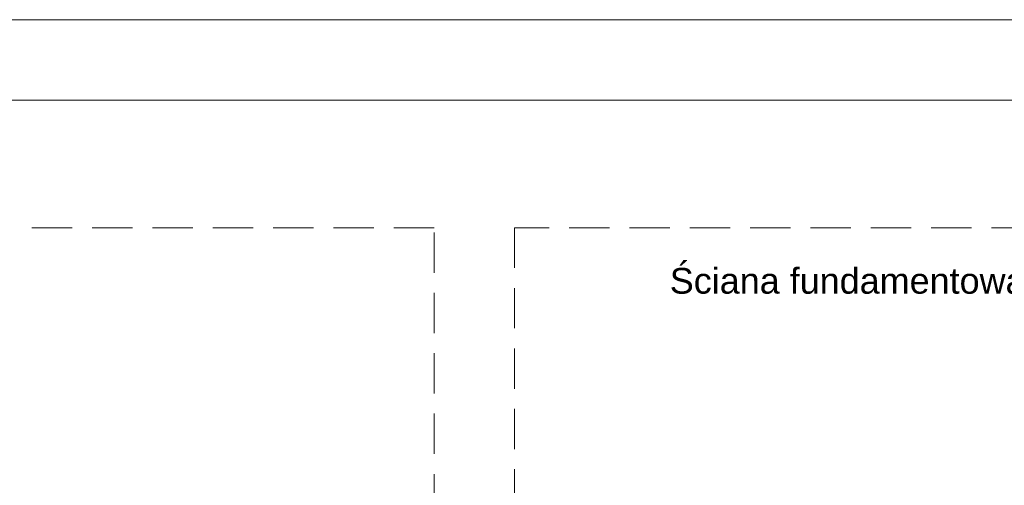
# Model space of a CAD drawing. Header units: millimetres. Extents: x 1814 to 94182, y 11562 to 49454.
# Tile 36 of 143: x 13490 to 14103, y 12757 to 13047. Entities that reach past the tile are written whole.
import ezdxf

# ---------------------------------------------------------------- set-up
doc = ezdxf.new("R2010")
doc.units = ezdxf.units.MM
doc.linetypes.add('DASHED', pattern=[0.75, 0.5, -0.25])
doc.layers.add('opis', color=50, linetype='Continuous')
doc.layers.add('pomoc', color=210, linetype='Continuous', lineweight=9, plot=False)
doc.layers.add('ramka', color=84, linetype='Continuous', lineweight=15)
doc.styles.add('Opisowy', font='arial.ttf')

msp = doc.modelspace()

# ---------------------------------------------------------------- linework, layer by layer
at = {"layer": 'pomoc'}
msp.add_lwpolyline([(10996.286, 13046.57), (15496.286, 13046.57), (15496.286, 11561.57), (10996.286, 11561.57)], close=True, dxfattribs=at)
at = {"layer": 'ramka', "linetype": 'Continuous'}
msp.add_line((10996.286, 12996.57), (15446.286, 12996.57), dxfattribs=at)
at = {"layer": 'ramka', "linetype": 'DASHED', "ltscale": 50}
for points in [[(12154.072, 11989.457), (13748.072, 11989.457), (13748.072, 12917.436), (12154.072, 12917.436)], [(13798.072, 11989.457), (14982.072, 11989.457), (14982.072, 12917.436), (13798.072, 12917.436)]]:
    msp.add_lwpolyline(points, close=True, dxfattribs=at)

# ---------------------------------------------------------------- texts
at = {"layer": 'opis', "insert": (14245.53, 12873.718), "char_height": 16, "attachment_point": 5, "style": 'Opisowy'}
msp.add_mtext_dynamic_manual_height_columns('\\A1;Ściana fundamentowa pod zbiornik na gaz 20m{\\H0.7x;\\S3^ ;} - rysunek zbrojeniowy\\Pskala: 1:50', width=733.73966, gutter_width=160, heights=[69.945], dxfattribs=at)

doc.saveas('drawing.dxf')
